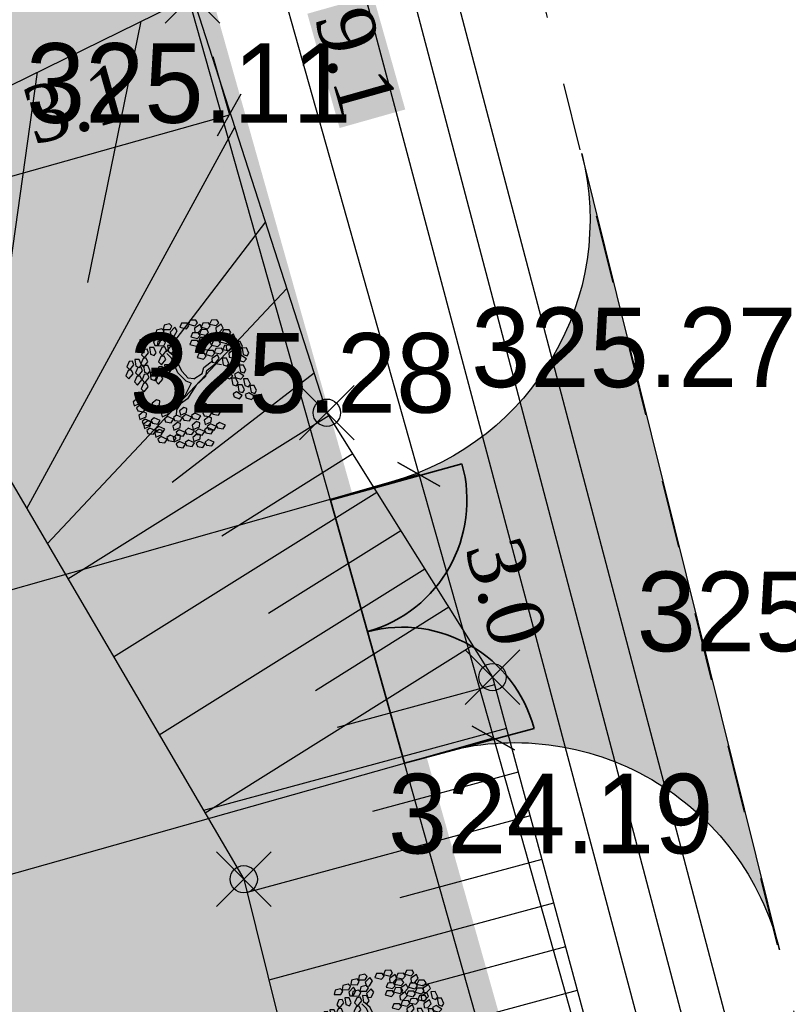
# Model space of a CAD drawing. Header units: metres. Extents: x 703615 to 712205, y 4306166 to 4311183.
# Tile 159 of 256: x 707628.12 to 707636.57, y 4308507.35 to 4308518.17. Entities that reach past the tile are written whole.
import ezdxf

# ---------------------------------------------------------------- set-up
doc = ezdxf.new("R2010")
doc.units = ezdxf.units.M
doc.header["$LTSCALE"] = 0.5
doc.header["$PDMODE"] = 35
doc.header["$PDSIZE"] = 0.3
doc.linetypes.add('JIS_09_08', pattern=[10.75, 8, -0.55, 0.55, -0.55, 0.55, -0.55])
doc.linetypes.add('Д_ТРОТ_ТРУБА', pattern=[3, 1.5, -1.5])
for name, color, linetype in [('(004) Точки рельефа', 7, 'Continuous'), ('(025) Дорога', 7, 'Continuous'), ('(027) Гидрография', 7, 'Continuous'), ('(035) Откосы', 7, 'Continuous'), ('M_NOTASYON', 7, 'Continuous'), ('zelen', 69, 'Continuous')]:
    doc.layers.add(name, color=color, linetype=linetype)
doc.layers.add('Граница УЧАСТКА', color=7, linetype='Continuous', lineweight=140)
doc.layers.add('Штрих ГАЗОН', color=7, linetype='Continuous', true_color=0xc8e389)
doc.layers.add('штрих ПРОЕЗДЫ', color=7, linetype='Continuous', true_color=0x415676)
doc.styles.add('D-431', font='txt')
doc.styles.get("Standard").update_dxf_attribs({"font": 'times.ttf'})
doc.linetypes.add('FENCELINE1', pattern='A,6.35,-2.54,[133,ltypeshp.shx,S=2.54,R=0,X=-2.54,Y=0],-2.54,25.4', length=36.83)
doc.dimstyles.new('300', dxfattribs={"dimscale": 0.5, "dimtxt": 1.25, "dimasz": 0.75, "dimexe": 0, "dimexo": 0, "dimgap": 0.5, "dimtad": 1, "dimdec": 1, "dimzin": 0, "dimdsep": 46, "dimtxsty": 'Standard', "dimblk": 'OBLIQUE', "dimcen": 0, "dimclrd": 256, "dimclre": 256, "dimclrt": 256, "dimadec": 1, "dimazin": 0, "dimtfac": 1, "dimtdec": 1, "dimtofl": 0, "dimtmove": 0, "dimatfit": 3, "dimfxl": 3, "dimtfill": 2, "dimtfillclr": 7, "dimtolj": 1, "dimtzin": 0, "dimlwd": 25, "dimlwe": -1, "dimarcsym": 0})

# ---------------------------------------------------------------- blocks, each defined once
blk = doc.blocks.new('z_98')
at = {"color": 92, "linetype": 'Continuous'}
for p, q in [((-219.5, 428.9), (-186.7, 455.8)), ((-186.7, 455.8), (-157.5, 441.6)), ((-0.5, 417), (15.7, 456.2)), ((15.7, 456.2), (48.2, 457.4)), ((48.2, 457.4), (41.5, 407.4)), ((55.8, 418.1), (67.1, 445.4)), ((67.1, 445.4), (91.5, 442.3)), ((110.1, 404.5), (126.3, 443.6)), ((126.3, 443.6), (158.8, 444.9)), ((158.8, 444.9), (152.1, 394.9)), ((-283.2, 404.3), (-250.4, 431.2)), ((-279.9, 379.9), (-283.2, 404.3)), ((-250.6, 376), (-279.9, 379.9)), ((-221.2, 417), (-250.6, 376)), ((-250.4, 431.2), (-221.2, 417)), ((-222, 353.8), (-189.2, 380.7)), ((-216.1, 404.5), (-219.5, 428.9)), ((-186.9, 400.7), (-216.1, 404.5)), ((-189.2, 380.7), (-160, 366.5)), ((-157.5, 441.6), (-186.9, 400.7)), ((-158.3, 378.5), (-125.5, 405.4)), ((-154.9, 354), (-158.3, 378.5)), ((-96.3, 391.1), (-125.7, 350.2)), ((-125.5, 405.4), (-96.3, 391.1)), ((-94.8, 345.7), (-61.9, 372.6)), ((-61.9, 372.6), (-32.7, 358.4)), ((13.9, 397), (-0.5, 417)), ((41.5, 407.4), (13.9, 397)), ((87.8, 379.2), (55.8, 418.1)), ((63.3, 350.2), (74.5, 377.5)), ((74.5, 377.5), (99, 374.4)), ((109.1, 403.7), (87.8, 379.2)), ((91.5, 442.3), (109.1, 403.7)), ((99, 374.4), (116.5, 335.8)), ((124.5, 384.5), (110.1, 404.5)), ((152.1, 394.9), (124.5, 384.5)), ((166.4, 405.6), (177.7, 432.8)), ((198.5, 366.6), (166.4, 405.6)), ((177.7, 432.8), (202.2, 429.8)), ((183, 389.3), (199.3, 428.5)), ((197.5, 369.3), (183, 389.3)), ((225.1, 379.7), (197.5, 369.3)), ((219.7, 391.2), (198.5, 366.6)), ((199.3, 428.5), (231.7, 429.7)), ((202.2, 429.8), (219.7, 391.2)), ((231.7, 429.7), (225.1, 379.7)), ((239.4, 390.4), (250.6, 417.7)), ((271.4, 351.4), (239.4, 390.4)), ((250.6, 417.7), (275.1, 414.6)), ((292.6, 376), (271.4, 351.4)), ((275.1, 414.6), (292.6, 376)), ((-417.4, 281.5), (-388.4, 296.2)), ((-388.4, 296.2), (-373.6, 248)), ((-339.7, 273.2), (-306.9, 300.1)), ((-306.9, 300.1), (-277.7, 285.8)), ((-286.6, 358.5), (-236.6, 364.9)), ((-277.1, 327.5), (-286.6, 358.5)), ((-235.1, 321.8), (-277.1, 327.5)), ((-276, 297.8), (-243.1, 324.7)), ((-272.6, 273.4), (-276, 297.8)), ((-214, 310.5), (-243.4, 269.5)), ((-243.1, 324.7), (-214, 310.5)), ((-236.6, 364.9), (-219.5, 340.9)), ((-219.5, 340.9), (-235.1, 321.8)), ((-225.4, 308.1), (-175.4, 314.5)), ((-215.9, 277), (-225.4, 308.1)), ((-218.7, 329.4), (-222, 353.8)), ((-189.4, 325.5), (-218.7, 329.4)), ((-160, 366.5), (-189.4, 325.5)), ((-175.4, 314.5), (-158.3, 290.5)), ((-158.5, 321.1), (-125.7, 348)), ((-155.2, 296.6), (-158.5, 321.1)), ((-125.9, 292.8), (-155.2, 296.6)), ((-125.7, 350.2), (-154.9, 354)), ((-96.5, 333.7), (-125.9, 292.8)), ((-125.7, 348), (-96.5, 333.7)), ((-91.4, 321.3), (-94.8, 345.7)), ((-62.2, 317.4), (-91.4, 321.3)), ((-32.7, 358.4), (-62.2, 317.4)), ((48.9, 283.4), (65.2, 322.6)), ((95.3, 311.2), (63.3, 350.2)), ((65.2, 322.6), (97.6, 323.8)), ((97.6, 323.8), (90.9, 273.8)), ((116.5, 335.8), (95.3, 311.2)), ((105.3, 284.5), (116.5, 311.8)), ((116.5, 311.8), (141, 308.7)), ((141, 308.7), (158.5, 270.1)), ((173.9, 337.7), (185.1, 364.9)), ((205.9, 298.7), (173.9, 337.7)), ((185.1, 364.9), (209.6, 361.9)), ((227.1, 323.2), (205.9, 298.7)), ((209.6, 361.9), (227.1, 323.2)), ((246.8, 322.5), (258, 349.8)), ((278.8, 283.5), (246.8, 322.5)), ((258, 349.8), (282.5, 346.7)), ((268.4, 325.2), (284.7, 364.4)), ((282.8, 305.2), (268.4, 325.2)), ((300.1, 308.1), (278.8, 283.5)), ((282.5, 346.7), (300.1, 308.1)), ((310.4, 315.6), (282.8, 305.2)), ((284.7, 364.4), (317.1, 365.6)), ((317.1, 365.6), (310.4, 315.6)), ((324.7, 326.3), (336, 353.6)), ((356.8, 287.4), (324.7, 326.3)), ((336, 353.6), (360.5, 350.5)), ((378, 311.9), (356.8, 287.4)), ((360.5, 350.5), (378, 311.9)), ((-436.3, 215.9), (-407.3, 230.5)), ((-415.9, 239.1), (-417.4, 281.5)), ((-394.4, 227), (-415.9, 239.1)), ((-407.3, 230.5), (-392.5, 182.3)), ((-373.6, 248), (-394.4, 227)), ((-343.1, 227.4), (-293.1, 233.8)), ((-333.6, 196.3), (-343.1, 227.4)), ((-336.4, 248.7), (-339.7, 273.2)), ((-307.1, 244.9), (-336.4, 248.7)), ((-277.7, 285.8), (-307.1, 244.9)), ((-293.1, 233.8), (-276, 209.8)), ((-243.4, 269.5), (-272.6, 273.4)), ((-173.9, 271.4), (-215.9, 277)), ((-184.3, 200), (-151.5, 226.9)), ((-158.3, 290.5), (-173.9, 271.4)), ((-161.9, 275.3), (-111.9, 281.7)), ((-152.4, 244.3), (-161.9, 275.3)), ((-110.3, 238.6), (-152.4, 244.3)), ((-151.5, 226.9), (-122.3, 212.7)), ((-120.6, 224.7), (-87.8, 251.6)), ((-117.3, 200.2), (-120.6, 224.7)), ((-111.9, 281.7), (-94.8, 257.7)), ((-94.8, 257.7), (-110.3, 238.6)), ((-58.6, 237.3), (-88.1, 196.4)), ((-87.8, 251.6), (-58.6, 237.3)), ((63.3, 263.4), (48.9, 283.4)), ((90.9, 273.8), (63.3, 263.4)), ((137.3, 245.5), (105.3, 284.5)), ((112.7, 216.6), (123.9, 243.9)), ((123.9, 243.9), (148.4, 240.8)), ((136, 238), (152.2, 277.2)), ((150.4, 218.1), (136, 238)), ((158.5, 270.1), (137.3, 245.5)), ((148.4, 240.8), (165.9, 202.2)), ((178, 228.4), (150.4, 218.1)), ((152.2, 277.2), (184.7, 278.4)), ((184.7, 278.4), (178, 228.4)), ((192.3, 239.2), (203.6, 266.4)), ((224.3, 200.2), (192.3, 239.2)), ((203.6, 266.4), (228, 263.4)), ((245.6, 224.7), (224.3, 200.2)), ((228, 263.4), (245.6, 224.7)), ((332.2, 258.4), (343.4, 285.7)), ((364.2, 219.4), (332.2, 258.4)), ((341.1, 202.6), (357.4, 241.8)), ((343.4, 285.7), (367.9, 282.6)), ((357.4, 241.8), (389.9, 243)), ((385.4, 244), (364.2, 219.4)), ((367.9, 282.6), (385.4, 244)), ((389.9, 243), (383.2, 193)), ((397.5, 203.7), (408.7, 231)), ((408.7, 231), (433.2, 227.9)), ((433.2, 227.9), (450.8, 189.3)), ((-455.1, 142.8), (-426.1, 157.5)), ((-434.8, 173.5), (-436.3, 215.9)), ((-413.3, 161.4), (-434.8, 173.5)), ((-426.1, 157.5), (-411.3, 109.2)), ((-392.5, 182.3), (-413.3, 161.4)), ((-400.4, 143.1), (-375.2, 186.8)), ((-375.2, 186.8), (-345.8, 185.9)), ((-370.4, 155.4), (-341.4, 170.1)), ((-368.8, 113), (-370.4, 155.4)), ((-340, 161.9), (-369.9, 131.9)), ((-345.8, 185.9), (-340, 161.9)), ((-341.4, 170.1), (-326.6, 121.9)), ((-291.6, 190.7), (-333.6, 196.3)), ((-318.5, 139.5), (-285.7, 166.4)), ((-276, 209.8), (-291.6, 190.7)), ((-256.5, 152.2), (-285.9, 111.3)), ((-285.7, 166.4), (-256.5, 152.2)), ((-254.8, 164.2), (-222, 191.1)), ((-251.5, 139.8), (-254.8, 164.2)), ((-192.8, 176.9), (-222.2, 135.9)), ((-222, 191.1), (-192.8, 176.9)), ((-187.8, 154.3), (-137.8, 160.7)), ((-178.3, 123.2), (-187.8, 154.3)), ((-181, 175.6), (-184.3, 200)), ((-151.8, 171.7), (-181, 175.6)), ((-122.3, 212.7), (-151.8, 171.7)), ((-137.8, 160.7), (-120.6, 136.7)), ((-88.1, 196.4), (-117.3, 200.2)), ((144.7, 177.6), (112.7, 216.6)), ((165.9, 202.2), (144.7, 177.6)), ((199.8, 171.2), (211, 198.5)), ((231.8, 132.3), (199.8, 171.2)), ((211, 198.5), (235.5, 195.4)), ((253, 156.8), (231.8, 132.3)), ((235.5, 195.4), (253, 156.8)), ((256, 180), (272.2, 219.2)), ((270.4, 160.1), (256, 180)), ((298, 170.5), (270.4, 160.1)), ((272.2, 219.2), (304.7, 220.4)), ((304.7, 220.4), (298, 170.5)), ((312.3, 181.2), (323.6, 208.4)), ((344.3, 142.2), (312.3, 181.2)), ((323.6, 208.4), (348, 205.4)), ((355.6, 182.6), (341.1, 202.6)), ((365.6, 166.7), (344.3, 142.2)), ((348, 205.4), (365.6, 166.7)), ((383.2, 193), (355.6, 182.6)), ((429.5, 164.8), (397.5, 203.7)), ((404.9, 135.8), (416.2, 163.1)), ((416.2, 163.1), (440.7, 160)), ((450.8, 189.3), (429.5, 164.8)), ((440.7, 160), (458.2, 121.4)), ((-474, 77.2), (-445, 91.8)), ((-472.4, 34.8), (-474, 77.2)), ((-453.5, 100.4), (-455.1, 142.8)), ((-432, 88.3), (-453.5, 100.4)), ((-445, 91.8), (-430.2, 43.6)), ((-411.3, 109.2), (-432, 88.3)), ((-369.9, 131.9), (-400.4, 143.1)), ((-389.3, 89.8), (-360.3, 104.4)), ((-387.7, 47.4), (-389.3, 89.8)), ((-347.3, 100.9), (-368.8, 113)), ((-360.3, 104.4), (-345.5, 56.2)), ((-326.6, 121.9), (-347.3, 100.9)), ((-321.9, 93.8), (-271.9, 100.2)), ((-312.4, 62.7), (-321.9, 93.8)), ((-315.2, 115.1), (-318.5, 139.5)), ((-285.9, 111.3), (-315.2, 115.1)), ((-271.9, 100.2), (-254.8, 76.2)), ((-254.8, 76.2), (-270.4, 57.1)), ((-222.2, 135.9), (-251.5, 139.8)), ((-136.2, 117.6), (-178.3, 123.2)), ((-120.6, 136.7), (-136.2, 117.6)), ((159.5, 101.9), (175.8, 141)), ((174, 81.9), (159.5, 101.9)), ((201.6, 92.3), (174, 81.9)), ((175.8, 141), (208.2, 142.3)), ((208.2, 142.3), (201.6, 92.3)), ((215.9, 103), (227.1, 130.3)), ((247.9, 64), (215.9, 103)), ((227.1, 130.3), (251.6, 127.2)), ((269.1, 88.6), (247.9, 64)), ((251.6, 127.2), (269.1, 88.6)), ((288.9, 38.8), (305.2, 78)), ((305.2, 78), (337.6, 79.2)), ((319.8, 113.2), (331, 140.5)), ((351.8, 74.3), (319.8, 113.2)), ((331, 140.5), (355.5, 137.4)), ((337.6, 79.2), (331, 29.3)), ((373, 98.8), (351.8, 74.3)), ((355.5, 137.4), (373, 98.8)), ((378.4, 59), (394.6, 98.2)), ((394.6, 98.2), (427.1, 99.4)), ((436.9, 96.8), (404.9, 135.8)), ((427.1, 99.4), (420.4, 49.4)), ((434.7, 60.1), (446, 87.4)), ((458.2, 121.4), (436.9, 96.8)), ((446, 87.4), (470.4, 84.3)), ((470.4, 84.3), (488, 45.7)), ((-450.9, 22.6), (-472.4, 34.8)), ((-430.2, 43.6), (-450.9, 22.6)), ((-438, 4.4), (-412.9, 48.1)), ((-407.6, -6.8), (-438, 4.4)), ((-412.9, 48.1), (-383.4, 47.2)), ((-377.6, 23.2), (-407.6, -6.8)), ((-366.3, 35.3), (-387.7, 47.4)), ((-383.4, 47.2), (-377.6, 23.2)), ((-345.5, 56.2), (-366.3, 35.3)), ((-353.3, 17), (-328.2, 60.7)), ((-322.9, 5.8), (-353.3, 17)), ((-328.2, 60.7), (-298.7, 59.8)), ((-292.9, 35.8), (-322.9, 5.8)), ((-270.4, 57.1), (-312.4, 62.7)), ((-298.7, 59.8), (-292.9, 35.8)), ((223.3, 35.1), (234.5, 62.3)), ((255.3, -3.9), (223.3, 35.1)), ((234.5, 62.3), (259, 59.3)), ((276.6, 20.6), (255.3, -3.9)), ((259, 59.3), (276.6, 20.6)), ((303.4, 18.9), (288.9, 38.8)), ((331, 29.3), (303.4, 18.9)), ((345.3, 40), (356.5, 67.2)), ((377.3, 1), (345.3, 40)), ((356.5, 67.2), (381, 64.2)), ((398.5, 25.5), (377.3, 1)), ((392.8, 39), (378.4, 59)), ((381, 64.2), (398.5, 25.5)), ((420.4, 49.4), (392.8, 39)), ((466.7, 21.1), (434.7, 60.1)), ((442.2, -7.8), (453.4, 19.5)), ((453.4, 19.5), (477.9, 16.4)), ((488, 45.7), (466.7, 21.1)), ((477.9, 16.4), (495.4, -22.2)), ((-452.7, -52.7), (-427.5, -32.3)), ((-442.3, -93.9), (-452.7, -52.7)), ((-427.5, -32.3), (-402.9, -76.3)), ((-306.9, -90.5), (-281.6, -70.1)), ((-281.6, -70.1), (-257, -114.1)), ((168.9, -52), (185.2, -12.8)), ((183.4, -71.9), (168.9, -52)), ((211, -61.5), (183.4, -71.9)), ((185.2, -12.8), (217.6, -11.5)), ((217.6, -11.5), (211, -61.5)), ((225.3, -50.8), (236.5, -23.6)), ((257.3, -89.8), (225.3, -50.8)), ((236.5, -23.6), (261, -26.6)), ((278.5, -65.3), (257.3, -89.8)), ((261, -26.6), (278.5, -65.3)), ((277.1, -57), (293.4, -17.8)), ((291.6, -77), (277.1, -57)), ((319.2, -66.6), (291.6, -77)), ((293.4, -17.8), (325.9, -16.6)), ((325.9, -16.6), (319.2, -66.6)), ((333.5, -55.9), (344.7, -28.6)), ((365.5, -94.8), (333.5, -55.9)), ((344.7, -28.6), (369.2, -31.7)), ((352.7, -28), (364, -0.7)), ((384.7, -66.9), (352.7, -28)), ((364, -0.7), (388.4, -3.8)), ((386.8, -70.3), (365.5, -94.8)), ((369.2, -31.7), (386.8, -70.3)), ((406, -42.4), (384.7, -66.9)), ((388.4, -3.8), (406, -42.4)), ((474.2, -46.8), (442.2, -7.8)), ((495.4, -22.2), (474.2, -46.8)), ((-457.4, -120.9), (-432.1, -100.5)), ((-446.9, -162), (-457.4, -120.9)), ((-418.7, -101.2), (-442.3, -93.9)), ((-432.1, -100.5), (-407.5, -144.5)), ((-407.5, -144.5), (-423.3, -169.3)), ((-402.9, -76.3), (-418.7, -101.2)), ((-406.8, -184.5), (-391.5, -136.4)), ((-391.5, -136.4), (-362.5, -131.1)), ((-362.5, -131.1), (-351.8, -153.3)), ((-361, -113.2), (-335.7, -92.8)), ((-350.5, -154.3), (-361, -113.2)), ((-335.7, -92.8), (-311.1, -136.8)), ((-311.1, -136.8), (-326.9, -161.6)), ((-311.5, -158.7), (-286.2, -138.3)), ((-296.4, -131.6), (-306.9, -90.5)), ((-272.8, -139), (-296.4, -131.6)), ((-286.2, -138.3), (-261.6, -182.3)), ((-257, -114.1), (-272.8, -139)), ((-198.6, -115.8), (-173.4, -95.3)), ((-188.1, -156.9), (-198.6, -115.8)), ((-173.4, -95.3), (-148.7, -139.3)), ((-148.7, -139.3), (-164.6, -164.2)), ((232.7, -118.7), (243.9, -91.5)), ((264.7, -157.7), (232.7, -118.7)), ((243.9, -91.5), (268.4, -94.5)), ((286, -133.2), (264.7, -157.7)), ((268.4, -94.5), (286, -133.2)), ((340.9, -123.8), (352.2, -96.5)), ((372.9, -162.8), (340.9, -123.8)), ((352.2, -96.5), (376.6, -99.6)), ((394.2, -138.2), (372.9, -162.8)), ((376.6, -99.6), (394.2, -138.2)), ((-423.3, -169.3), (-446.9, -162)), ((-410.4, -206.6), (-385.2, -186.1)), ((-399.9, -247.7), (-410.4, -206.6)), ((-374.7, -189), (-406.8, -184.5)), ((-385.2, -186.1), (-360.5, -230.1)), ((-351.8, -153.3), (-374.7, -189)), ((-365.6, -181.4), (-340.4, -160.9)), ((-355.1, -222.5), (-365.6, -181.4)), ((-326.9, -161.6), (-350.5, -154.3)), ((-340.4, -160.9), (-315.7, -204.9)), ((-315.7, -204.9), (-331.6, -229.8)), ((-315.1, -245), (-299.7, -196.9)), ((-301, -199.8), (-311.5, -158.7)), ((-277.4, -207.1), (-301, -199.8)), ((-299.7, -196.9), (-270.7, -191.5)), ((-260, -213.8), (-282.9, -249.5)), ((-261.6, -182.3), (-277.4, -207.1)), ((-270.7, -191.5), (-260, -213.8)), ((-261, -222.3), (-245.6, -174.2)), ((-245.6, -174.2), (-216.6, -168.9)), ((-205.9, -191.1), (-228.8, -226.8)), ((-216.6, -168.9), (-205.9, -191.1)), ((-203.2, -183.9), (-178, -163.5)), ((-192.8, -225), (-203.2, -183.9)), ((-164.6, -164.2), (-188.1, -156.9)), ((-178, -163.5), (-153.3, -207.5)), ((-153.3, -207.5), (-169.2, -232.4)), ((-152.7, -247.5), (-137.4, -199.5)), ((-137.4, -199.5), (-108.4, -194.1)), ((-97.7, -216.3), (-120.6, -252)), ((-108.4, -194.1), (-97.7, -216.3)), ((-415, -274.7), (-389.8, -254.3)), ((-404.5, -315.8), (-415, -274.7)), ((-376.4, -255), (-399.9, -247.7)), ((-389.8, -254.3), (-365.1, -298.3)), ((-360.5, -230.1), (-376.4, -255)), ((-364.5, -338.3), (-349.2, -290.3)), ((-331.6, -229.8), (-355.1, -222.5)), ((-349.2, -290.3), (-320.2, -284.9)), ((-320.2, -284.9), (-309.4, -307.1)), ((-282.9, -249.5), (-315.1, -245)), ((-313.9, -274.6), (-288.7, -254.2)), ((-303.5, -315.7), (-313.9, -274.6)), ((-288.7, -254.2), (-264, -298.2)), ((-264.4, -312.5), (-239.2, -292.1)), ((-228.8, -226.8), (-261, -222.3)), ((-259.8, -244.4), (-234.6, -223.9)), ((-249.3, -285.5), (-259.8, -244.4)), ((-225.8, -292.8), (-249.3, -285.5)), ((-239.2, -292.1), (-214.5, -336.1)), ((-234.6, -223.9), (-209.9, -267.9)), ((-209.9, -267.9), (-225.8, -292.8)), ((-200.9, -249.4), (-175.7, -228.9)), ((-190.5, -290.5), (-200.9, -249.4)), ((-169.2, -232.4), (-192.8, -225)), ((-166.9, -297.8), (-190.5, -290.5)), ((-175.7, -228.9), (-151.1, -272.9)), ((-151.1, -272.9), (-166.9, -297.8)), ((-120.6, -252), (-152.7, -247.5)), ((-116.7, -274.4), (-66.5, -269.6)), ((-108.2, -305.7), (-116.7, -274.4)), ((-66.5, -269.6), (-50.2, -294.1)), ((-50.2, -294.1), (-66.4, -312.7)), ((-6.9, -283.5), (-0.1, -254.8)), ((30.9, -317), (-6.9, -283.5)), ((-0.1, -254.8), (24.6, -254)), ((24.6, -254), (48, -289.4)), ((48, -289.4), (30.9, -317)), ((155.5, -311.2), (162.3, -282.5)), ((162.3, -282.5), (186.9, -281.7)), ((186.9, -281.7), (210.3, -317.1)), ((-381, -323.2), (-404.5, -315.8)), ((-365.1, -298.3), (-381, -323.2)), ((-332.3, -342.8), (-364.5, -338.3)), ((-309.4, -307.1), (-332.3, -342.8)), ((-318.6, -342.8), (-293.3, -322.3)), ((-308.1, -383.9), (-318.6, -342.8)), ((-279.9, -323), (-303.5, -315.7)), ((-293.3, -322.3), (-268.7, -366.3)), ((-268.7, -366.3), (-284.5, -391.2)), ((-264, -298.2), (-279.9, -323)), ((-268, -406.4), (-252.7, -358.3)), ((-253.9, -353.6), (-264.4, -312.5)), ((-230.4, -360.9), (-253.9, -353.6)), ((-252.7, -358.3), (-223.7, -352.9)), ((-214.5, -336.1), (-230.4, -360.9)), ((-223.7, -352.9), (-213, -375.1)), ((-213.9, -376.1), (-198.6, -328)), ((-205.6, -317.6), (-180.3, -297.1)), ((-195.1, -358.7), (-205.6, -317.6)), ((-198.6, -328), (-169.6, -322.7)), ((-171.5, -366), (-195.1, -358.7)), ((-158.9, -344.9), (-181.8, -380.6)), ((-180.3, -297.1), (-155.7, -341.1)), ((-155.7, -341.1), (-171.5, -366)), ((-169.6, -322.7), (-158.9, -344.9)), ((-155.1, -381.1), (-139.7, -333.1)), ((-139.7, -333.1), (-110.7, -327.7)), ((-100, -349.9), (-122.9, -385.6)), ((-110.7, -327.7), (-100, -349.9)), ((-66.4, -312.7), (-108.2, -305.7)), ((-93.1, -352.5), (-42.9, -347.7)), ((-84.7, -383.8), (-93.1, -352.5)), ((-56.2, -306.1), (-6, -301.4)), ((-47.7, -337.5), (-56.2, -306.1)), ((-5.9, -344.5), (-47.7, -337.5)), ((-42.9, -347.7), (-26.6, -372.3)), ((-6, -301.4), (10.3, -325.9)), ((10.3, -325.9), (-5.9, -344.5)), ((16.7, -361.6), (23.5, -332.9)), ((54.4, -395.1), (16.7, -361.6)), ((23.5, -332.9), (48.1, -332.1)), ((45.7, -302.1), (95.9, -297.3)), ((54.2, -333.4), (45.7, -302.1)), ((48.1, -332.1), (71.5, -367.5)), ((96, -340.4), (54.2, -333.4)), ((71.5, -367.5), (54.4, -395.1)), ((95.9, -297.3), (112.2, -321.9)), ((112.2, -321.9), (96, -340.4)), ((106.1, -333.9), (156.4, -329.1)), ((114.6, -365.2), (106.1, -333.9)), ((156.5, -372.2), (114.6, -365.2)), ((193.2, -344.7), (155.5, -311.2)), ((156.4, -329.1), (172.7, -353.6)), ((172.7, -353.6), (156.5, -372.2)), ((186.1, -396.9), (192.9, -368.2)), ((192.9, -368.2), (217.5, -367.4)), ((210.3, -317.1), (193.2, -344.7)), ((217.5, -367.4), (240.9, -402.8)), ((-284.5, -391.2), (-308.1, -383.9)), ((-235.9, -410.9), (-268, -406.4)), ((-213, -375.1), (-235.9, -410.9)), ((-181.8, -380.6), (-213.9, -376.1)), ((-210.8, -408), (-160.6, -403.2)), ((-202.3, -439.3), (-210.8, -408)), ((-160.5, -446.3), (-202.3, -439.3)), ((-160.6, -403.2), (-144.3, -427.8)), ((-144.3, -427.8), (-160.5, -446.3)), ((-122.9, -385.6), (-155.1, -381.1)), ((-150.3, -439.8), (-100.1, -435)), ((-141.9, -471.1), (-150.3, -439.8)), ((-101, -417.1), (-94.2, -388.4)), ((-63.3, -450.6), (-101, -417.1)), ((-100.1, -435), (-83.8, -459.5)), ((-94.2, -388.4), (-69.6, -387.6)), ((-42.8, -390.9), (-84.7, -383.8)), ((-69.6, -387.6), (-46.2, -423)), ((-46.2, -423), (-63.3, -450.6)), ((-26.6, -372.3), (-42.8, -390.9)), ((-32.7, -384.3), (17.5, -379.5)), ((-24.2, -415.6), (-32.7, -384.3)), ((17.7, -422.6), (-24.2, -415.6)), ((17.5, -379.5), (33.9, -404)), ((33.9, -404), (17.7, -422.6)), ((76.3, -387.8), (126.5, -383)), ((84.8, -419.1), (76.3, -387.8)), ((126.6, -426.2), (84.8, -419.1)), ((126.5, -383), (142.8, -407.6)), ((142.8, -407.6), (126.6, -426.2)), ((136.8, -419.6), (187, -414.8)), ((145.3, -450.9), (136.8, -419.6)), ((223.8, -430.4), (186.1, -396.9)), ((187, -414.8), (203.3, -439.3)), ((203.3, -439.3), (187.1, -457.9)), ((240.9, -402.8), (223.8, -430.4)), ((-100, -478.1), (-141.9, -471.1)), ((-83.8, -459.5), (-100, -478.1)), ((187.1, -457.9), (145.3, -450.9))]:
    blk.add_line(p, q, dxfattribs=at)
at = {"color": 33, "linetype": 'Continuous'}
for p, q in [((101.2, 126), (122.4, 158.8)), ((122.4, 158.8), (145.9, 174)), ((127.1, 118.5), (162.4, 161.3)), ((162.4, 161.3), (202.4, 174)), ((-221.2, 63), (-265.9, 93.3)), ((-221.2, 90.7), (-263.6, 116)), ((-103.5, 75.6), (-221.2, 90.7)), ((-25.9, 32.8), (-103.5, 75.6)), ((77.7, 70.6), (101.2, 126)), ((105.9, 58), (127.1, 118.5)), ((-105.9, 42.8), (-221.2, 63)), ((-42.3, 10.1), (-105.9, 42.8)), ((-25.9, -27.8), (-42.3, 10.1)), ((0, 0), (-25.9, 32.8)), ((0, 0), (77.7, 70.6)), ((23.5, -32.8), (68.3, 17.6)), ((68.3, 17.6), (105.9, 58)), ((-25.9, -27.8), (-47, -98.4)), ((23.5, -32.8), (-21.2, -121.1)), ((-87.1, -123.6), (-120, -204.3)), ((-61.2, -138.7), (-91.8, -216.8)), ((-47, -98.4), (-87.1, -123.6)), ((-21.2, -121.1), (-61.2, -138.7)), ((-91.8, -216.8), (-73, -257.2))]:
    blk.add_line(p, q, dxfattribs=at)
blk = doc.blocks.new('_Oblique')
at = {"color": 0, "linetype": 'ByBlock', "lineweight": -2}
blk.add_line((-0.5, -0.5), (0.5, 0.5), dxfattribs=at)
blk = doc.blocks.new('*D119')
at = {"transparency": 16777216}
for p, q in [((707630.243, 4308517.763), (707630.424, 4308517.122)), ((707627.257, 4308516.779), (707627.401, 4308516.269))]:
    blk.add_line(p, q, dxfattribs=at)
at = {"lineweight": 25, "transparency": 16777216}
blk.add_line((707627.401, 4308516.269), (707630.424, 4308517.122), dxfattribs=at)
at = {"layer": 'Defpoints', "color": 0, "lineweight": 50, "transparency": 16777216}
for p in [(707630.243, 4308517.763, 324.916), (707630.424, 4308517.122), (707627.257, 4308516.779)]:
    blk.add_point(p, dxfattribs=at)
at = {"lineweight": 25, "transparency": 16777216, "xscale": 0.375, "yscale": 0.375, "zscale": 0.375}
for p, rotation in [((707630.424, 4308517.122), 15.76011878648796), ((707627.401, 4308516.269), 195.7601187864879)]:
    blk.add_blockref('_Oblique', p, dxfattribs=dict(at, rotation=rotation))
at = {"lineweight": 30, "transparency": 16777216, "insert": (707628.758, 4308517.243), "char_height": 0.625, "attachment_point": 5, "rotation": 15.7601, "bg_fill": 1, "box_fill_scale": 1.1, "bg_fill_color": 7, "bg_fill_true_color": 16777215, "bg_fill_transparency": 0}
blk.add_mtext('\\A1;3.1', dxfattribs=at)
blk = doc.blocks.new('*D138')
at = {"transparency": 16777216}
for p, q in [((707625.779, 4308508.143), (707624.708, 4308507.84)), ((707630.026, 4308492.093), (707629.217, 4308491.864))]:
    blk.add_line(p, q, dxfattribs=at)
at = {"lineweight": 25, "transparency": 16777216}
blk.add_line((707624.708, 4308507.84), (707629.217, 4308491.864), dxfattribs=at)
at = {"layer": 'Defpoints', "color": 0, "lineweight": 50, "transparency": 16777216}
for p in [(707625.779, 4308508.143), (707630.026, 4308492.093), (707629.217, 4308491.864)]:
    blk.add_point(p, dxfattribs=at)
at = {"lineweight": 25, "transparency": 16777216, "xscale": 0.375, "yscale": 0.375, "zscale": 0.375}
for p, rotation in [((707624.708, 4308507.84), 105.760043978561), ((707629.217, 4308491.864), 285.760043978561)]:
    blk.add_blockref('_Oblique', p, dxfattribs=dict(at, rotation=rotation))
at = {"lineweight": 30, "transparency": 16777216, "insert": (707627.51, 4308500.007), "char_height": 0.625, "attachment_point": 5, "rotation": 285.76, "bg_fill": 1, "box_fill_scale": 1.1, "bg_fill_color": 7, "bg_fill_true_color": 16777215, "bg_fill_transparency": 0}
blk.add_mtext('\\A1;16.6', dxfattribs=at)
blk = doc.blocks.new('*D148')
at = {"lineweight": 25, "transparency": 16777216}
blk.add_line((707606.574, 4308516.65), (707628.71, 4308522.897), dxfattribs=at)
at = {"transparency": 16777216}
for p, q in [((707629.06, 4308521.659), (707628.71, 4308522.897)), ((707606.924, 4308515.412), (707606.574, 4308516.65))]:
    blk.add_line(p, q, dxfattribs=at)
at = {"layer": 'Defpoints', "color": 0, "transparency": 16777216}
for p in [(707628.71, 4308522.897), (707629.06, 4308521.659), (707606.924, 4308515.412)]:
    blk.add_point(p, dxfattribs=at)
at = {"lineweight": 25, "transparency": 16777216}
for p, xscale, yscale, zscale, rotation in [((707628.71, 4308522.897), 0.3750000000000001, 0.3750000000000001, 0.3750000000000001, 15.7600439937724), ((707606.574, 4308516.65), 0.375, 0.375, 0.375, 195.7600439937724)]:
    blk.add_blockref('_Oblique', p, dxfattribs=dict(at, xscale=xscale, yscale=yscale, zscale=zscale, rotation=rotation))
at = {"lineweight": 30, "transparency": 16777216, "insert": (707617.489, 4308520.315), "char_height": 0.625, "attachment_point": 5, "rotation": 15.76, "bg_fill": 1, "box_fill_scale": 1.1, "bg_fill_color": 7, "bg_fill_true_color": 16777215, "bg_fill_transparency": 0}
blk.add_mtext('\\A1;23.0', dxfattribs=at)
blk = doc.blocks.new('*D149')
at = {"transparency": 16777216}
for p, q in [((707629.06, 4308521.659), (707630.035, 4308521.934)), ((707631.533, 4308512.895), (707632.508, 4308513.171))]:
    blk.add_line(p, q, dxfattribs=at)
at = {"lineweight": 25, "transparency": 16777216}
blk.add_line((707630.035, 4308521.934), (707632.508, 4308513.171), dxfattribs=at)
at = {"layer": 'Defpoints', "color": 0, "transparency": 16777216}
for p in [(707629.06, 4308521.659), (707632.508, 4308513.171), (707631.533, 4308512.895)]:
    blk.add_point(p, dxfattribs=at)
at = {"lineweight": 25, "transparency": 16777216}
for p, xscale, yscale, zscale, rotation in [((707630.035, 4308521.934), 0.375, 0.375, 0.375, 105.7599447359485), ((707632.508, 4308513.171), 0.3750000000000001, 0.3750000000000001, 0.3750000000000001, 285.7599447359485)]:
    blk.add_blockref('_Oblique', p, dxfattribs=dict(at, xscale=xscale, yscale=yscale, zscale=zscale, rotation=rotation))
at = {"lineweight": 30, "transparency": 16777216, "insert": (707631.813, 4308517.705), "char_height": 0.625, "attachment_point": 5, "rotation": 285.7599, "bg_fill": 1, "box_fill_scale": 1.1, "bg_fill_color": 7, "bg_fill_true_color": 16777215, "bg_fill_transparency": 0}
blk.add_mtext('\\A1;9.1', dxfattribs=at)
blk = doc.blocks.new('*D150')
at = {"transparency": 16777216}
for p, q in [((707631.533, 4308512.895), (707632.508, 4308513.171)), ((707632.351, 4308509.997), (707633.326, 4308510.273))]:
    blk.add_line(p, q, dxfattribs=at)
at = {"lineweight": 25, "transparency": 16777216}
blk.add_line((707632.508, 4308513.171), (707633.326, 4308510.273), dxfattribs=at)
at = {"layer": 'Defpoints', "color": 0, "lineweight": 50, "transparency": 16777216}
for p in [(707631.533, 4308512.895), (707633.326, 4308510.273), (707632.351, 4308509.997)]:
    blk.add_point(p, dxfattribs=at)
at = {"lineweight": 25, "transparency": 16777216, "xscale": 0.375, "yscale": 0.375, "zscale": 0.375}
for p, rotation in [((707632.508, 4308513.171), 105.7599447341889), ((707633.326, 4308510.273), 285.7599447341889)]:
    blk.add_blockref('_Oblique', p, dxfattribs=dict(at, rotation=rotation))
at = {"lineweight": 30, "transparency": 16777216, "insert": (707633.465, 4308511.876), "char_height": 0.625, "attachment_point": 5, "rotation": 285.7599, "bg_fill": 1, "box_fill_scale": 1.1, "bg_fill_color": 7, "bg_fill_true_color": 16777215, "bg_fill_transparency": 0}
blk.add_mtext('\\A1;3.0', dxfattribs=at)
blk = doc.blocks.new('*D151')
at = {"transparency": 16777216}
for p, q in [((707632.351, 4308509.997), (707633.326, 4308510.273)), ((707639.109, 4308486.05), (707640.085, 4308486.325))]:
    blk.add_line(p, q, dxfattribs=at)
at = {"lineweight": 25, "transparency": 16777216}
blk.add_line((707633.326, 4308510.273), (707640.085, 4308486.325), dxfattribs=at)
at = {"layer": 'Defpoints', "color": 0, "lineweight": 50, "transparency": 16777216}
for p in [(707632.351, 4308509.997), (707640.085, 4308486.325), (707639.109, 4308486.05)]:
    blk.add_point(p, dxfattribs=at)
at = {"lineweight": 25, "transparency": 16777216, "xscale": 0.375, "yscale": 0.375, "zscale": 0.375}
for p, rotation in [((707633.326, 4308510.273), 105.7599447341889), ((707640.085, 4308486.325), 285.7599447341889)]:
    blk.add_blockref('_Oblique', p, dxfattribs=dict(at, rotation=rotation))
at = {"lineweight": 30, "transparency": 16777216, "insert": (707637.253, 4308498.453), "char_height": 0.625, "attachment_point": 5, "rotation": 285.7599, "bg_fill": 1, "box_fill_scale": 1.1, "bg_fill_color": 7, "bg_fill_true_color": 16777215, "bg_fill_transparency": 0}
blk.add_mtext('\\A1;24.9', dxfattribs=at)

msp = doc.modelspace()

# ---------------------------------------------------------------- hatches: boundary and pattern name
at = {"layer": 'Штрих ГАЗОН', "lineweight": 0, "transparency": 33554610}
h = msp.add_hatch(color=64, dxfattribs=at)
h.dxf.hatch_style = 1
edge = h.paths.add_edge_path()
edge.add_line((707615.299, 4308504.146), (707615.163, 4308504.627))
edge.add_arc((707615.644, 4308504.763), 0.5, 105.76, 195.76, ccw=False)
edge.add_line((707615.508, 4308505.244), (707632.351, 4308509.997))
edge.add_line((707632.351, 4308509.997), (707639.109, 4308486.05))
edge.add_line((707639.109, 4308486.05), (707616.973, 4308479.803))
edge.add_line((707616.973, 4308479.803), (707606.924, 4308515.412))
edge.add_line((707606.924, 4308515.412), (707629.059, 4308521.659))
edge.add_line((707629.059, 4308521.659), (707631.536, 4308512.884))
edge.add_line((707631.536, 4308512.884), (707623.778, 4308510.695))
edge.add_arc((707623.643, 4308511.176), 0.5, 195.76, 285.76, ccw=False)
edge.add_line((707623.161, 4308511.041), (707622.645, 4308512.869))
edge.add_line((707622.645, 4308512.869), (707627.939, 4308514.363))
edge.add_line((707627.939, 4308514.363), (707626.961, 4308517.828))
edge.add_line((707626.961, 4308517.828), (707621.668, 4308516.334))
edge.add_line((707621.668, 4308516.334), (707621.26, 4308517.778))
edge.add_arc((707620.779, 4308517.642), 0.5, 15.76, 105.76)
edge.add_line((707620.643, 4308518.123), (707609.633, 4308515.016))
edge.add_arc((707609.769, 4308514.535), 0.5, 105.76, 195.76)
edge.add_line((707609.288, 4308514.399), (707617.844, 4308484.076))
edge.add_arc((707618.325, 4308484.212), 0.5, 195.76, 285.76)
edge.add_line((707618.461, 4308483.731), (707623.084, 4308485.037))
edge.add_line((707623.084, 4308485.037), (707629.433, 4308486.84))
edge.add_line((707629.433, 4308486.84), (707628.099, 4308491.555))
edge.add_line((707628.099, 4308491.555), (707621.75, 4308489.752))
edge.add_line((707621.75, 4308489.752), (707622.403, 4308487.443))
edge.add_line((707622.403, 4308487.443), (707620.672, 4308486.953))
edge.add_arc((707620.536, 4308487.434), 0.5, 195.76, 285.76, ccw=False)
edge.add_line((707620.055, 4308487.299), (707618.721, 4308492.019))
edge.add_line((707618.721, 4308492.019), (707628.002, 4308494.639))
edge.add_line((707628.002, 4308494.639), (707624.58, 4308506.765))
edge.add_line((707624.58, 4308506.765), (707615.299, 4308504.146))
h.paths.add_polyline_path([(707630.732, 4308489.591), (707630.026, 4308492.093), (707632.528, 4308492.799), (707633.234, 4308490.297)], flags=16)
at = {"layer": 'штрих ПРОЕЗДЫ', "lineweight": 0, "ltscale": 100, "true_color": 0x5b78a4, "transparency": 33554559}
h = msp.add_hatch(color=155, dxfattribs=at)
h.dxf.hatch_style = 1
h.paths.add_polyline_path([(707614.211, 4308508), (707612.581, 4308513.775), (707620.127, 4308515.904), (707621.756, 4308510.129)], flags=16)
edge = h.paths.add_edge_path()
edge.add_line((707632.351, 4308509.997), (707631.533, 4308512.895))
edge.add_line((707631.533, 4308512.895), (707631.533, 4308512.895))
edge.add_line((707631.533, 4308512.895), (707623.779, 4308510.695))
edge.add_arc((707623.643, 4308511.176), 0.5, 195.76, 285.76, ccw=False)
edge.add_line((707623.162, 4308511.041), (707621.26, 4308517.778))
edge.add_arc((707620.779, 4308517.642), 0.5, 15.76, 105.76)
edge.add_line((707620.643, 4308518.123), (707609.633, 4308515.016))
edge.add_arc((707609.769, 4308514.535), 0.5, 105.76, 195.76)
edge.add_line((707609.288, 4308514.399), (707611.189, 4308507.662))
edge.add_line((707611.189, 4308507.662), (707617.844, 4308484.076))
edge.add_arc((707618.325, 4308484.212), 0.5, 195.7987, 285.7987)
edge.add_line((707618.461, 4308483.731), (707623.084, 4308485.037))
edge.add_line((707623.084, 4308485.037), (707622.403, 4308487.443))
edge.add_line((707622.403, 4308487.443), (707620.673, 4308486.954))
edge.add_arc((707620.536, 4308487.435), 0.5, 195.7987, 285.8303, ccw=False)
edge.add_line((707620.055, 4308487.298), (707618.721, 4308492.02))
edge.add_line((707618.721, 4308492.02), (707615.299, 4308504.146))
edge.add_line((707615.299, 4308504.146), (707615.299, 4308504.146))
edge.add_line((707615.299, 4308504.146), (707615.163, 4308504.627))
edge.add_arc((707615.644, 4308504.763), 0.5, 105.76, 195.7602, ccw=False)
edge.add_line((707615.508, 4308505.244), (707632.351, 4308509.997))
h = msp.add_hatch(color=155, dxfattribs=at)
h.dxf.hatch_style = 1
h.paths.add_polyline_path([(707634.3, 4308516.695, -0.404508), (707632.207, 4308513.087), (707631.533, 4308512.895), (707632.351, 4308509.997), (707632.745, 4308510.109, -0.423574), (707636.471, 4308507.944)])

# ---------------------------------------------------------------- linework, layer by layer
at = {"layer": '(025) Дорога', "linetype": 'Д_ТРОТ_ТРУБА', "flags": 128}
for points, elevation in [([(707616.102, 4308595.94), (707625.383, 4308563.154), (707632.154, 4308533.874), (707639.587, 4308507.228), (707646.578, 4308474.963)], 325.249), ([(707644.238, 4308474.392), (707636.829, 4308506.466), (707630.117, 4308533.517), (707623.247, 4308562.114), (707613.834, 4308595.307)], 325.407)]:
    msp.add_lwpolyline(points, dxfattribs=dict(at, elevation=elevation))
at = {"layer": '(027) Гидрография', "flags": 128}
for points, elevation in [([(707611.848, 4308596.541), (707621.838, 4308560.864), (707628.891, 4308533.698), (707636.245, 4308505.821), (707642.34, 4308479.671)], 325.229), ([(707641.334, 4308479.631), (707635.291, 4308505.761), (707627.894, 4308533.542), (707620.814, 4308560.57), (707610.976, 4308596.39)], 325.359)]:
    msp.add_lwpolyline(points, dxfattribs=dict(at, elevation=elevation))
at = {"layer": '(027) Гидрография', "color": 4, "elevation": 325.068, "flags": 128}
msp.add_lwpolyline([(707641.754, 4308480.145), (707635.773, 4308505.813), (707628.432, 4308533.645), (707621.404, 4308560.718), (707611.379, 4308596.44)], dxfattribs=at)
at = {"layer": '(035) Откосы'}
for p, q in [((707631.356, 4308514.283, 325.211), (707629.794, 4308513.08, 325.211)), ((707631.517, 4308513.815, 325.211), (707628.649, 4308512.019, 325.211)), ((707631.781, 4308513.394, 325.211), (707630.341, 4308512.492, 325.211)), ((707632.044, 4308512.972, 325.211), (707629.152, 4308511.161, 325.211)), ((707632.308, 4308512.551, 325.211), (707630.856, 4308511.642, 325.211)), ((707632.572, 4308512.13, 325.211), (707629.654, 4308510.303, 325.211)), ((707632.836, 4308511.709, 325.211), (707631.371, 4308510.792, 325.211)), ((707633.099, 4308511.288, 325.211), (707630.157, 4308509.445, 325.211)), ((707633.339, 4308510.856, 325.211), (707631.609, 4308510.388, 325.211)), ((707633.469, 4308510.377, 325.211), (707630.14, 4308509.475, 325.211)), ((707633.599, 4308509.897, 325.211), (707631.999, 4308509.464, 325.211)), ((707633.729, 4308509.418, 325.211), (707630.618, 4308508.575, 325.211)), ((707633.859, 4308508.938, 325.211), (707632.298, 4308508.515, 325.211)), ((707633.989, 4308508.458, 325.211), (707630.858, 4308507.61, 325.211)), ((707634.119, 4308507.979, 325.211), (707632.548, 4308507.553, 325.211)), ((707634.248, 4308507.499, 325.211), (707631.097, 4308506.646, 325.211))]:
    msp.add_line(p, q, dxfattribs=at)
at = {"layer": '(035) Откосы', "flags": 128}
for points, elevation in [([(707596.83, 4308503.517), (707626.602, 4308516.753), (707630.019, 4308518.43), (707631.496, 4308513.848), (707633.316, 4308510.942), (707636.576, 4308498.905), (707640.509, 4308478.875)], 325.211), ([(707629.45, 4308518.151), (707628.864, 4308515.279)], 325.211), ([(707628.31, 4308517.591), (707627.743, 4308513.565)], 325.211), ([(707630.484, 4308516.989), (707628.195, 4308512.793)], 325.211), ([(707630.82, 4308515.944), (707629.731, 4308514.517)], 325.211), ([(707631.056, 4308515.214), (707628.423, 4308512.405)], 325.211), ([(707599.083, 4308499.315), (707627.743, 4308513.565), (707630.582, 4308508.72), (707634.402, 4308493.346), (707636.565, 4308480.916)], 323.303)]:
    msp.add_lwpolyline(points, dxfattribs=dict(at, elevation=elevation))
at = {"color": 1, "linetype": 'FENCELINE1', "lineweight": 30, "ltscale": 0.08, "elevation": 2.203}
msp.add_lwpolyline([(707631.536, 4308512.885), (707629.06, 4308521.659), (707606.924, 4308515.412), (707616.973, 4308479.803), (707639.109, 4308486.05), (707632.351, 4308509.997)], dxfattribs=at)
at = {"lineweight": 30, "elevation": 2.203}
msp.add_lwpolyline([(707615.299, 4308504.146), (707615.163, 4308504.627, -0.414214), (707615.508, 4308505.244), (707632.351, 4308509.997), (707632.745, 4308510.109, -0.423574), (707636.471, 4308507.944), (707634.3, 4308516.695, -0.404508), (707632.207, 4308513.087), (707631.533, 4308512.895), (707623.779, 4308510.695, -0.414214), (707623.162, 4308511.041), (707621.26, 4308517.778, 0.414214), (707620.643, 4308518.123), (707609.633, 4308515.016, 0.414214), (707609.288, 4308514.399), (707617.844, 4308484.076, 0.414214), (707618.461, 4308483.731), (707623.084, 4308485.037)], format="xyb", dxfattribs=at)
at = {"color": 0, "linetype": 'ByBlock', "lineweight": -2, "transparency": 16777216}
for p in [(707630.019, 4308518.43, 325.215), (707631.496, 4308513.848, 325.268), (707633.316, 4308510.942, 325.191), (707630.582, 4308508.72, 324.189)]:
    msp.add_point(p, dxfattribs=at)
at = {"layer": 'M_NOTASYON', "color": 5, "lineweight": 35, "ltscale": 0.5}
for p, q in [((707632.981, 4308513.287, 2.203), (707631.536, 4308512.885, 2.203)), ((707633.774, 4308510.376, 2.203), (707632.351, 4308509.997, 2.203))]:
    msp.add_line(p, q, dxfattribs=at)
at = {"layer": 'M_NOTASYON', "color": 5, "lineweight": 35, "ltscale": 0.5, "elevation": 2.203}
msp.add_lwpolyline([(707631.536, 4308512.885), (707632.351, 4308509.997)], dxfattribs=at)
at = {"layer": 'M_NOTASYON', "color": 5, "lineweight": 35, "ltscale": 0.5}
for centre, radius, start, end in [((707631.536, 4308512.885, 2.203), 1.5, 285.7607, 15.5683), ((707632.325, 4308509.991, 2.203), 1.499, 14.8704, 104.7569)]:
    msp.add_arc(centre, radius, start, end, dxfattribs=at)
at = {"layer": 'Граница УЧАСТКА', "linetype": 'JIS_09_08', "lineweight": 30, "ltscale": 1.5, "const_width": 0.5, "elevation": -321.744}
msp.add_lwpolyline([(707639.109, 4308486.05), (707629.06, 4308521.659), (707606.924, 4308515.412), (707616.973, 4308479.803)], close=True, dxfattribs=at)

# ---------------------------------------------------------------- block references
at = {"layer": 'zelen', "xscale": -0.001463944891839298, "yscale": 0.001463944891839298, "zscale": 0.001463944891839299, "rotation": 105.7600439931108}
for p in [(707630.004, 4308514.172, 327.312), (707632.149, 4308507.025, 2.203)]:
    msp.add_blockref('z_98', p, dxfattribs=at)

# ---------------------------------------------------------------- texts
at = {"layer": '(004) Точки рельефа', "style": 'D-431'}
for s, p in [('325.11', (707628.188, 4308517.034, 325.109)), ('325.27', (707633.082, 4308514.129, 325.268)), ('325.28', (707629.329, 4308513.848, 325.28)), ('325.19', (707634.902, 4308511.226, 325.191)), ('324.19', (707632.168, 4308509.004, 324.189))]:
    msp.add_text(s, height=0.875, dxfattribs=at).set_placement(p)

# ---------------------------------------------------------------- dimensions: what is measured, and where the dimension line sits
at = {"color": 4, "lineweight": 30}
for p1, p2, distance, picture, middle in [((707606.924, 4308515.412, 2.203), (707629.06, 4308521.659, 2.203), 1.287, '*D148', (707617.489, 4308520.315, 2.203)), ((707629.06, 4308521.659, 2.203), (707631.533, 4308512.895, 2.203), 1.014, '*D149', (707631.813, 4308517.705, 2.203))]:
    dim = msp.add_aligned_dim(p1=p1, p2=p2, distance=distance, dimstyle='300', dxfattribs=at)
    dim.commit()
    dim.dimension.update_dxf_attribs({"geometry": picture, "text_midpoint": middle})
for base, p1, p2, angle, picture, middle in [((707630.424, 4308517.122, 2.203), (707627.257, 4308516.779, 2.203), (707630.243, 4308517.763, 327.119), 15.7601, '*D119', (707628.758, 4308517.243, 2.203)), ((707633.326, 4308510.273, 2.203), (707631.533, 4308512.895, 2.203), (707632.351, 4308509.997, 2.203), 105.7599, '*D150', (707633.465, 4308511.876, 2.203)), ((707640.085, 4308486.325, 2.203), (707632.351, 4308509.997, 2.203), (707639.109, 4308486.05, 2.203), 105.7599, '*D151', (707637.253, 4308498.453, 2.203)), ((707629.217, 4308491.864, 2.203), (707625.779, 4308508.143, 2.203), (707630.026, 4308492.093, 2.203), 105.76, '*D138', (707627.51, 4308500.007, 2.203))]:
    dim = msp.add_linear_dim(base=base, p1=p1, p2=p2, angle=angle, dimstyle='300', override={"dimtmove": 1}, dxfattribs=at)
    dim.commit()
    dim.dimension.update_dxf_attribs({"geometry": picture, "text_midpoint": middle})

doc.saveas('drawing.dxf')
